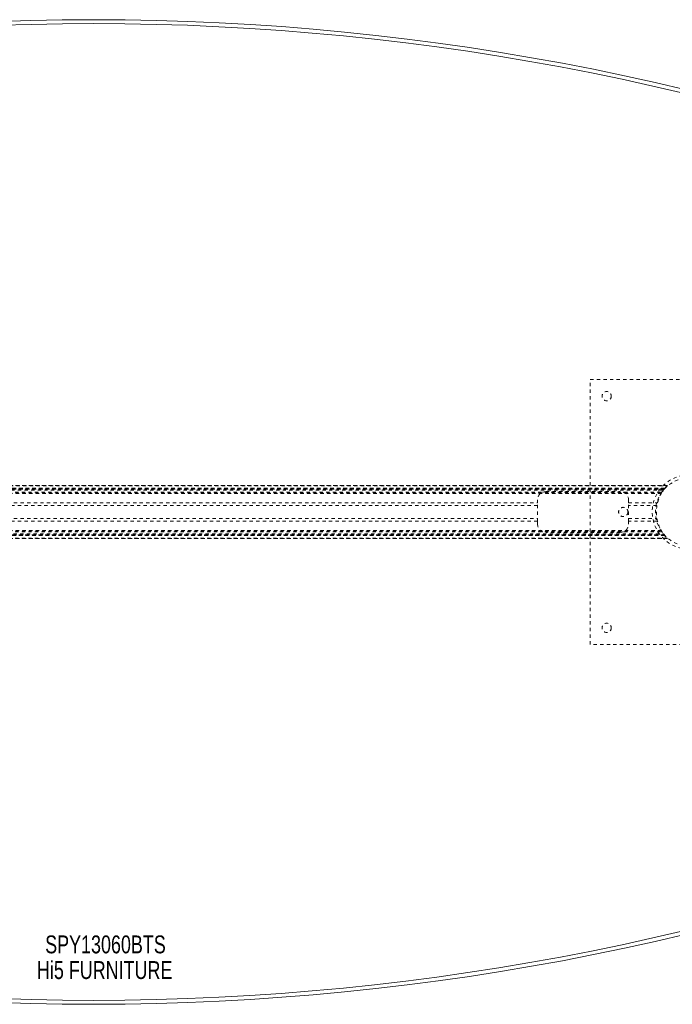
# Model space of a CAD drawing. Header units: inches. Extents: x 3.7 to 63.2, y 15.3 to 45.
# Tile 3 of 5: x 31.2 to 50.9, y 15.3 to 45. Entities that reach past the tile are written whole.
import ezdxf

# ---------------------------------------------------------------- set-up
doc = ezdxf.new("R2010")
doc.units = ezdxf.units.IN
doc.header["$MEASUREMENT"] = 0
doc.linetypes.add('SLD-Dashed', pattern=[0.075, 0.05, -0.025])
doc.linetypes.add('SLD-Solid', pattern=[0])
doc.layers.add('HI5-SYMBOLTEXT', color=5, linetype='SLD-Solid')
doc.styles.add('SLDTEXTSTYLE0', font='TXT', dxfattribs={"width": 0.75})

# ---------------------------------------------------------------- blocks, each defined once
blk = doc.blocks.new('SW_NOTE_0')
at = {"layer": 'HI5-SYMBOLTEXT', "color": 0, "char_height": 0.54, "attachment_point": 1, "style": 'SLDTEXTSTYLE0'}
for s, insert in [('SPY13060BTS', (0, 0.696)), ('Hi5 FURNITURE', (-0.249, -0.08))]:
    blk.add_mtext(s, dxfattribs=dict(at, insert=insert))

msp = doc.modelspace()

# ---------------------------------------------------------------- linework, layer by layer
at = {"color": 7, "linetype": 'SLD-Dashed', "lineweight": 0}
for p, q in [((48.438, 26.154), (48.438, 34.154)), ((48.438, 34.154), (54.438, 34.154)), ((50.778, 30.959), (16.097, 30.959)), ((16.098, 30.959), (50.777, 30.959)), ((50.776, 30.959), (16.099, 30.959)), ((16.111, 30.947), (50.765, 30.947)), ((16.181, 30.869), (50.694, 30.869)), ((50.694, 30.869), (16.181, 30.869)), ((50.69, 30.864), (16.185, 30.864)), ((16.188, 30.86), (50.687, 30.86)), ((50.687, 30.86), (16.188, 30.86)), ((50.683, 30.855), (16.192, 30.855)), ((16.2, 30.845), (50.675, 30.845)), ((16.201, 30.844), (50.674, 30.844)), ((50.673, 30.842), (16.202, 30.842)), ((50.671, 30.84), (16.204, 30.84)), ((50.649, 30.81), (16.226, 30.81)), ((16.265, 30.752), (50.61, 30.752)), ((16.281, 30.727), (50.594, 30.727)), ((16.291, 30.709), (50.584, 30.709)), ((47.098, 30.769), (49.348, 30.769)), ((50.69, 30.864), (50.694, 30.869)), ((20.028, 30.435), (46.848, 30.435)), ((46.848, 30.351), (20.028, 30.351)), ((46.848, 30.435), (46.848, 30.519)), ((46.848, 29.872), (46.848, 30.435)), ((49.598, 30.519), (49.598, 30.435)), ((49.598, 29.872), (49.598, 30.435)), ((49.598, 30.435), (50.473, 30.435)), ((50.455, 30.351), (49.598, 30.351)), ((50.487, 30.483), (50.473, 30.435)), ((20.028, 29.956), (46.848, 29.956)), ((46.848, 29.872), (20.028, 29.872)), ((46.848, 29.789), (46.848, 29.872)), ((49.598, 29.956), (50.455, 29.956)), ((50.473, 29.872), (49.598, 29.872)), ((49.598, 29.872), (49.598, 29.789)), ((50.473, 29.872), (50.479, 29.852)), ((50.678, 29.459), (16.197, 29.459)), ((50.674, 29.463), (16.201, 29.463)), ((16.202, 29.465), (50.673, 29.465)), ((16.204, 29.467), (50.671, 29.467)), ((16.221, 29.49), (50.654, 29.49)), ((16.265, 29.555), (50.61, 29.555)), ((16.281, 29.581), (50.594, 29.581)), ((16.291, 29.598), (50.584, 29.598)), ((49.348, 29.539), (47.098, 29.539)), ((50.674, 29.463), (50.676, 29.462)), ((16.097, 29.349), (50.778, 29.349)), ((50.777, 29.349), (16.098, 29.349)), ((16.099, 29.349), (50.776, 29.349)), ((50.765, 29.361), (16.111, 29.361)), ((50.694, 29.439), (16.181, 29.439)), ((16.181, 29.439), (50.694, 29.439)), ((16.185, 29.443), (50.69, 29.443)), ((16.186, 29.445), (50.689, 29.445)), ((50.687, 29.447), (16.188, 29.447)), ((16.188, 29.447), (50.687, 29.447)), ((50.685, 29.449), (50.69, 29.443)), ((50.69, 29.443), (50.685, 29.449)), ((50.694, 29.439), (50.69, 29.443)), ((54.438, 26.154), (48.438, 26.154))]:
    msp.add_line(p, q, dxfattribs=at)
at = {"color": 7, "linetype": 'SLD-Dashed', "lineweight": 0, "flags": 128}
msp.add_lwpolyline([(50.69, 30.863), (50.693, 30.867), (50.694, 30.869), (50.694, 30.869)], dxfattribs=at)
at = {"color": 7, "linetype": 'SLD-Dashed', "lineweight": 0}
for centre, radius in [((48.938, 33.654), 0.14), ((51.438, 30.154), 1.125), ((51.438, 30.154), 1.03), ((49.438, 30.154), 0.141), ((48.938, 26.654), 0.14)]:
    msp.add_circle(centre, radius, dxfattribs=at)
at = {"color": 7, "linetype": 'SLD-Solid', "lineweight": 15}
for centre, radius, start, end in [((33.438, -31.726), 76.755, 67.19501, 112.80499), ((33.438, -31.726), 76.637, 67.25366, 112.74634), ((33.438, -31.726), 76.637, 67.25366, 112.74634), ((33.438, 92.034), 76.755, 247.19501, 292.80499), ((33.438, 92.034), 76.637, 247.25366, 292.74634), ((33.438, 92.034), 76.637, 247.25366, 292.74634)]:
    msp.add_arc(centre, radius, start, end, dxfattribs=at)
at = {"color": 7, "linetype": 'SLD-Dashed', "lineweight": 0}
for centre, radius, start, end in [((51.538, 30.176), 1.092, 134.2378, 142.3841), ((51.567, 30.149), 1.131, 134.3107, 135.1779), ((47.098, 30.519), 0.25, 90, 180), ((49.348, 30.519), 0.25, 0, 90), ((51.563, 30.154), 1.125, 149.3835, 210.6165), ((51.563, 30.154), 1.125, 142.4057, 153.3055), ((51.566, 30.151), 1.129, 141.4617, 144.3249), ((51.566, 30.151), 1.129, 140.8499, 142.1464), ((47.098, 29.789), 0.25, 180, 270), ((49.348, 29.789), 0.25, 270, 0), ((51.563, 30.154), 1.125, 208.6002, 217.5943), ((51.54, 30.137), 1.097, 216.1569, 217.9233), ((51.592, 30.177), 1.163, 217.616, 218.8701), ((51.538, 30.132), 1.092, 217.617, 225.7602)]:
    msp.add_arc(centre, radius, start, end, dxfattribs=at)

# ---------------------------------------------------------------- block references
at = {"layer": 'HI5-SYMBOLTEXT', "color": 5}
msp.add_blockref('SW_NOTE_0', (31.974, 16.663), dxfattribs=at)

doc.saveas('drawing.dxf')
